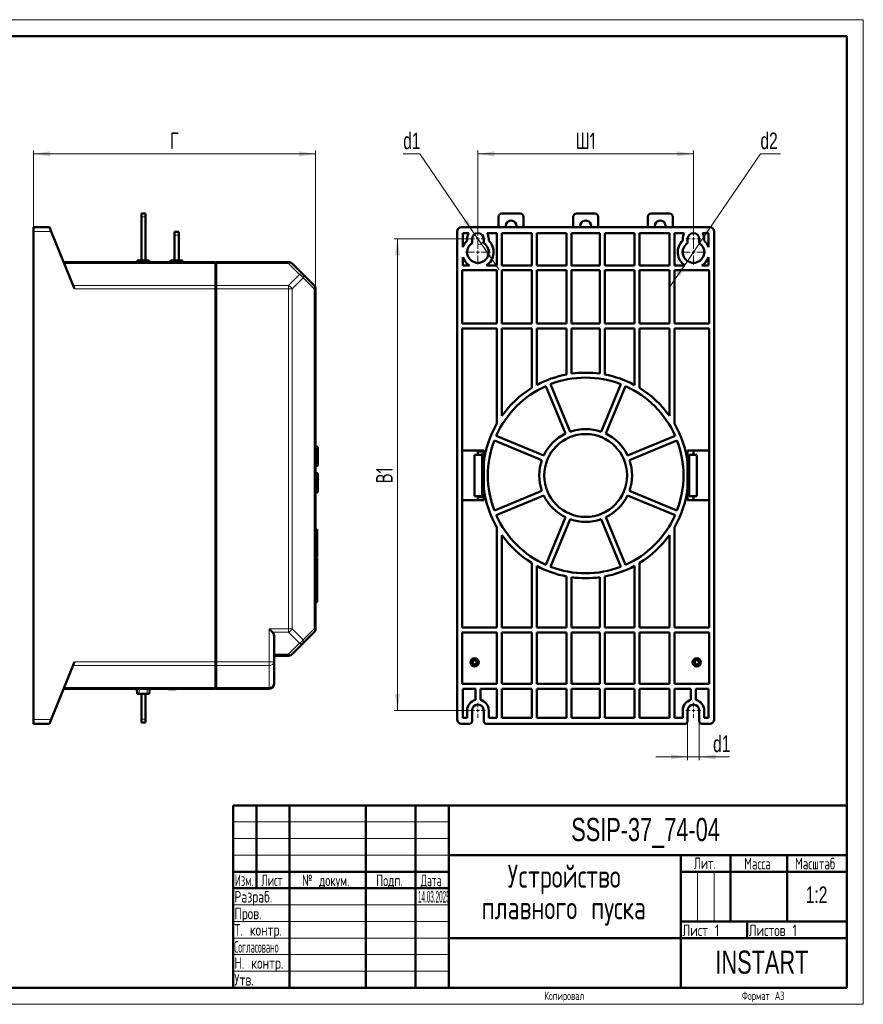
# Model space of a CAD drawing. Header units: millimetres. Extents: x 0 to 420, y 0 to 297.
# Tile 20 of 20: x 166 to 420, y 0 to 297. Entities that reach past the tile are written whole.
import ezdxf

# ---------------------------------------------------------------- set-up
doc = ezdxf.new("R2010")
doc.units = ezdxf.units.MM
doc.styles.add('SLDTEXTSTYLE0', font='TXT', dxfattribs={"width": 0.7, "bigfont": 'bigfont'})
doc.styles.add('SLDTEXTSTYLE1', font='TXT', dxfattribs={"width": 0.7})
doc.styles.add('SLDTEXTSTYLE2', font='TXT', dxfattribs={"width": 0.579176, "bigfont": 'bigfont'})
doc.styles.add('SLDTEXTSTYLE3', font='TXT', dxfattribs={"width": 0.646923, "bigfont": 'bigfont'})
doc.styles.add('SLDTEXTSTYLE4', font='TXT', dxfattribs={"width": 0.570891, "bigfont": 'bigfont'})
doc.styles.add('SLDTEXTSTYLE5', font='TXT', dxfattribs={"width": 0.585996, "bigfont": 'bigfont'})
doc.styles.add('SLDTEXTSTYLE6', font='TXT', dxfattribs={"width": 0.326651})
doc.styles.add('SLDTEXTSTYLE7', font='TXT', dxfattribs={"width": 0.485474, "bigfont": 'bigfont'})
doc.dimstyles.new('SLDDIMSTYLE0', dxfattribs={"dimtxt": 5, "dimasz": 5, "dimexe": 0, "dimexo": 0.0625, "dimgap": 1.25, "dimtad": 2, "dimdec": 1, "dimlfac": 2, "dimrnd": 1e-09, "dimzin": 12, "dimdsep": 46, "dimtxsty": 'SLDTEXTSTYLE1', "dimsah": 1, "dimcen": 0.09, "dimadec": 0, "dimazin": 3, "dimtfac": 1, "dimtdec": 3, "dimtofl": 0, "dimtmove": 0, "dimatfit": 3, "dimfxl": 1, "dimfrac": 2, "dimtolj": 1, "dimtzin": 12, "dimarcsym": 0})
doc.dimstyles.new('SLDDIMSTYLE1', dxfattribs={"dimtxt": 5, "dimasz": 5, "dimexe": 0, "dimexo": 0.0625, "dimgap": 1.25, "dimtad": 0, "dimtih": 1, "dimtoh": 1, "dimdec": 1, "dimlfac": 2, "dimrnd": 1e-09, "dimzin": 12, "dimdsep": 46, "dimtxsty": 'SLDTEXTSTYLE1', "dimsah": 1, "dimcen": 0, "dimadec": 0, "dimazin": 3, "dimtfac": 1, "dimtdec": 3, "dimtmove": 0, "dimatfit": 3, "dimfxl": 1, "dimfrac": 2, "dimtolj": 1, "dimtzin": 12, "dimarcsym": 0})
doc.dimstyles.new('SLDDIMSTYLE2', dxfattribs={"dimtxt": 5, "dimasz": 5, "dimexe": 0, "dimexo": 0.0625, "dimgap": 1.25, "dimtad": 0, "dimtih": 1, "dimtoh": 1, "dimdec": 1, "dimlfac": 2, "dimrnd": 1e-09, "dimzin": 12, "dimdsep": 46, "dimtxsty": 'SLDTEXTSTYLE1', "dimsah": 1, "dimcen": 0, "dimadec": 0, "dimazin": 3, "dimtfac": 1, "dimtdec": 3, "dimtmove": 0, "dimatfit": 3, "dimfxl": 1, "dimfrac": 2, "dimtolj": 1, "dimtzin": 12, "dimarcsym": 0})
doc.dimstyles.new('SLDDIMSTYLE3', dxfattribs={"dimtxt": 5, "dimasz": 5, "dimexe": 0, "dimexo": 0.0625, "dimgap": 1.25, "dimtad": 2, "dimdec": 1, "dimlfac": 2, "dimrnd": 1e-09, "dimzin": 12, "dimdsep": 46, "dimtxsty": 'SLDTEXTSTYLE1', "dimsah": 1, "dimcen": 0.09, "dimadec": 0, "dimazin": 3, "dimtfac": 1, "dimtdec": 3, "dimtmove": 0, "dimatfit": 0, "dimfxl": 1, "dimfrac": 2, "dimtolj": 1, "dimtzin": 12, "dimarcsym": 0})

# ---------------------------------------------------------------- blocks, each defined once
blk = doc.blocks.new('SW_NOTE_0')
at = {"color": 0, "linetype": 'Continuous', "lineweight": 0, "char_height": 7, "attachment_point": 2, "style": 'SLDTEXTSTYLE0'}
for s, insert in [('Уcтройство', (21.44, 9)), ('плавного пуска', (21.31, -0.5))]:
    blk.add_mtext(s, dxfattribs=dict(at, insert=insert))
blk = doc.blocks.new('_D_2')
at = {"color": 7, "linetype": 'Continuous', "lineweight": 0}
for p, q in [((169.81, 234.41), (169.81, 257.52)), ((169.81, 256.52), (254.81, 256.52)), ((254.81, 215.79), (254.81, 257.52))]:
    blk.add_line(p, q, dxfattribs=at)
at = {"color": 7, "linetype": 'Continuous', "lineweight": 18}
for points in [[(169.81, 256.52), (174.81, 255.75), (174.81, 257.29)], [(254.81, 256.52), (249.81, 257.29), (249.81, 255.75)]]:
    blk.add_solid(points, dxfattribs=at)
at = {"color": 7, "linetype": 'Continuous', "lineweight": 18, "insert": (210.89, 262.97), "char_height": 5, "attachment_point": 1, "style": 'SLDTEXTSTYLE0'}
blk.add_mtext('Г', dxfattribs=at)
blk = doc.blocks.new('_D_3')
at = {"color": 7, "linetype": 'Continuous', "lineweight": 0}
for p, q in [((303.78, 233.16), (303.78, 257.52)), ((303.78, 256.52), (368.78, 256.52)), ((368.78, 233.16), (368.78, 257.52))]:
    blk.add_line(p, q, dxfattribs=at)
at = {"color": 7, "linetype": 'Continuous', "lineweight": 18}
for points in [[(303.78, 256.52), (308.78, 255.75), (308.78, 257.29)], [(368.78, 256.52), (363.78, 257.29), (363.78, 255.75)]]:
    blk.add_solid(points, dxfattribs=at)
at = {"color": 7, "linetype": 'Continuous', "lineweight": 18, "insert": (333.26, 262.97), "char_height": 5, "attachment_point": 1, "style": 'SLDTEXTSTYLE0'}
blk.add_mtext('Ш1', dxfattribs=at)
blk = doc.blocks.new('_D_4')
at = {"color": 7, "linetype": 'Continuous', "lineweight": 0}
for p, q in [((301.52, 230.9), (278.53, 230.9)), ((279.53, 230.9), (279.53, 88.65)), ((301.52, 88.65), (278.53, 88.65))]:
    blk.add_line(p, q, dxfattribs=at)
at = {"color": 7, "linetype": 'Continuous', "lineweight": 18}
for points in [[(279.53, 230.9), (278.76, 225.9), (280.3, 225.9)], [(279.53, 88.65), (280.3, 93.65), (278.76, 93.65)]]:
    blk.add_solid(points, dxfattribs=at)
at = {"color": 7, "linetype": 'Continuous', "lineweight": 18, "insert": (273.08, 157.11), "char_height": 5, "attachment_point": 1, "rotation": 90, "style": 'SLDTEXTSTYLE0'}
blk.add_mtext('В1', dxfattribs=at)
blk = doc.blocks.new('_D_5')
at = {"color": 7, "linetype": 'Continuous', "lineweight": 0}
for p, q in [((286.25, 256.52), (281.27, 256.52)), ((302.79, 232.34), (286.25, 256.52)), ((304.77, 229.45), (302.79, 232.34)), ((304.77, 229.45), (310.2, 221.52))]:
    blk.add_line(p, q, dxfattribs=at)
at = {"color": 7, "linetype": 'Continuous', "lineweight": 18}
blk.add_arc((303.78, 230.9), 1.75, 274.6377, 359.6726, dxfattribs=at)
for points in [[(302.79, 232.34), (300.6, 236.9), (299.34, 236.03)], [(304.77, 229.45), (306.96, 224.89), (308.23, 225.76)]]:
    blk.add_solid(points, dxfattribs=at)
at = {"color": 7, "linetype": 'Continuous', "lineweight": 18, "insert": (281.27, 262.97), "char_height": 5, "attachment_point": 1, "style": 'SLDTEXTSTYLE1'}
blk.add_mtext('d1', dxfattribs=at)
blk = doc.blocks.new('_D_6')
at = {"color": 7, "linetype": 'Continuous', "lineweight": 0}
for p, q in [((370.61, 229.58), (388.98, 256.52)), ((388.98, 256.52), (395.02, 256.52)), ((366.95, 224.21), (370.61, 229.58)), ((366.95, 224.21), (361.54, 216.27))]:
    blk.add_line(p, q, dxfattribs=at)
at = {"color": 7, "linetype": 'Continuous', "lineweight": 18}
for points in [[(370.61, 229.58), (374.06, 233.28), (372.79, 234.15)], [(366.95, 224.21), (363.5, 220.51), (364.77, 219.65)]]:
    blk.add_solid(points, dxfattribs=at)
at = {"color": 7, "linetype": 'Continuous', "lineweight": 18, "insert": (388.98, 262.97), "char_height": 5, "attachment_point": 1, "style": 'SLDTEXTSTYLE1'}
blk.add_mtext('d2', dxfattribs=at)
blk = doc.blocks.new('_D_7')
at = {"color": 7, "linetype": 'Continuous', "lineweight": 0}
for p, q in [((367.03, 85.39), (367.03, 73.65)), ((370.53, 85.39), (370.53, 73.65)), ((367.03, 74.65), (357.42, 74.65)), ((367.03, 74.65), (370.53, 74.65)), ((370.53, 74.65), (379.67, 74.65))]:
    blk.add_line(p, q, dxfattribs=at)
at = {"color": 7, "linetype": 'Continuous', "lineweight": 18}
for points in [[(367.03, 74.65), (362.03, 75.42), (362.03, 73.88)], [(370.53, 74.65), (375.53, 73.88), (375.53, 75.42)]]:
    blk.add_solid(points, dxfattribs=at)
at = {"color": 7, "linetype": 'Continuous', "lineweight": 18, "insert": (374.7, 81.09), "char_height": 5, "attachment_point": 1, "style": 'SLDTEXTSTYLE1'}
blk.add_mtext('d1', dxfattribs=at)
blk = doc.blocks.new('SW_CENTERMARKSYMBOL_6')
at = {"color": 0, "linetype": 'Continuous', "lineweight": 18}
for p, q in [((-1, 0), (-2.25, 0)), ((0, 0), (-0.5, 0)), ((0, 1), (0, 2.25)), ((0, 0), (0, 0.5)), ((0, 0), (0, -0.5)), ((0, 0), (0.5, 0)), ((1, 0), (2.25, 0)), ((0, -1), (0, -2.25))]:
    blk.add_line(p, q, dxfattribs=at)
blk = doc.blocks.new('SW_CENTERMARKSYMBOL_7')
at = {"color": 0, "linetype": 'Continuous', "lineweight": 18}
for p, q in [((0, 1), (0, 3.75)), ((-1, 0), (-3.75, 0)), ((0, 0), (-0.5, 0)), ((0, 0), (0, 0.5)), ((0, 0), (0, -0.5)), ((0, 0), (0.5, 0)), ((1, 0), (3.75, 0)), ((0, -1), (0, -3.75))]:
    blk.add_line(p, q, dxfattribs=at)
blk = doc.blocks.new('SW_CENTERMARKSYMBOL_8')
at = {"color": 0, "linetype": 'Continuous', "lineweight": 18}
for p, q in [((-1, 0), (-2.25, 0)), ((0, 0), (-0.5, 0)), ((0, 1), (0, 2.25)), ((0, 0), (0, 0.5)), ((0, 0), (0, -0.5)), ((0, 0), (0.5, 0)), ((1, 0), (2.25, 0)), ((0, -1), (0, -2.25))]:
    blk.add_line(p, q, dxfattribs=at)
blk = doc.blocks.new('SW_CENTERMARKSYMBOL_9')
at = {"color": 0, "linetype": 'Continuous', "lineweight": 18}
for p, q in [((0, 1), (0, 3.75)), ((-1, 0), (-3.75, 0)), ((0, 0), (-0.5, 0)), ((0, 0), (0, 0.5)), ((0, 0), (0, -0.5)), ((0, 0), (0.5, 0)), ((1, 0), (3.75, 0)), ((0, -1), (0, -3.75))]:
    blk.add_line(p, q, dxfattribs=at)
blk = doc.blocks.new('SW_CENTERMARKSYMBOL_10')
at = {"color": 0, "linetype": 'Continuous', "lineweight": 18}
for p, q in [((-1, 0), (-2.25, 0)), ((0, 0), (-0.5, 0)), ((0, 1), (0, 2.25)), ((0, 0), (0, 0.5)), ((0, 0), (0, -0.5)), ((0, 0), (0.5, 0)), ((1, 0), (2.25, 0)), ((0, -1), (0, -2.25))]:
    blk.add_line(p, q, dxfattribs=at)
blk = doc.blocks.new('SW_CENTERMARKSYMBOL_11')
at = {"color": 0, "linetype": 'Continuous', "lineweight": 18}
for p, q in [((-1, 0), (-2.25, 0)), ((0, 0), (-0.5, 0)), ((0, 1), (0, 2.25)), ((0, 0), (0, 0.5)), ((0, 0), (0, -0.5)), ((0, 0), (0.5, 0)), ((1, 0), (2.25, 0)), ((0, -1), (0, -2.25))]:
    blk.add_line(p, q, dxfattribs=at)

msp = doc.modelspace()

# ---------------------------------------------------------------- linework, layer by layer
at = {"color": 7, "linetype": 'Continuous', "lineweight": 18}
for p, q in [((0, 297), (420, 297)), ((420, 297), (420, 0)), ((230, 55), (295, 55)), ((230, 50), (295, 50)), ((230, 45), (295, 45)), ((370, 40), (370, 25)), ((375, 40), (375, 25)), ((230, 30), (295, 30)), ((230, 25), (295, 25)), ((230, 20), (295, 20)), ((230, 15), (295, 15)), ((230, 10), (295, 10)), ((0, 0), (420, 0))]:
    msp.add_line(p, q, dxfattribs=at)
at = {"color": 7, "linetype": 'Continuous', "lineweight": 50}
for p, q in [((415, 292), (20, 292)), ((415, 5), (415, 292)), ((203.562, 238.523), (202.312, 238.523)), ((202.312, 238.523), (202.312, 237.523)), ((203.562, 238.523), (203.562, 237.523)), ((311.032, 238.523), (316.532, 238.523)), ((333.532, 238.523), (339.032, 238.523)), ((356.032, 238.523), (361.532, 238.523)), ((202.312, 237.523), (202.312, 224.398)), ((203.562, 237.523), (203.562, 224.398)), ((310.032, 234.398), (310.032, 237.523)), ((317.532, 237.523), (317.532, 234.398)), ((332.532, 234.398), (332.532, 237.523)), ((340.032, 237.523), (340.032, 234.398)), ((355.032, 234.398), (355.032, 237.523)), ((362.532, 237.523), (362.532, 234.398)), ((169.812, 234.398), (174.562, 234.398)), ((169.812, 233.148), (169.812, 234.398)), ((169.812, 85.898), (169.812, 233.148)), ((175.068, 233.148), (174.562, 234.398)), ((182.099, 215.776), (175.068, 233.148)), ((213.562, 233.023), (212.312, 233.023)), ((212.312, 233.023), (212.312, 232.023)), ((212.312, 232.023), (212.312, 224.398)), ((213.562, 232.023), (213.562, 233.023)), ((213.562, 224.398), (213.562, 232.023)), ((297.532, 233.148), (297.532, 85.898)), ((373.782, 234.398), (298.782, 234.398)), ((299.282, 228.418), (299.282, 232.613)), ((299.282, 232.613), (301.021, 232.613)), ((306.542, 232.613), (309.532, 232.613)), ((309.532, 232.613), (309.532, 222.898)), ((311.032, 222.898), (311.032, 232.613)), ((311.032, 232.613), (320.032, 232.613)), ((320.032, 232.613), (320.032, 222.898)), ((321.532, 222.898), (321.532, 232.613)), ((321.532, 232.613), (330.532, 232.613)), ((330.532, 232.613), (330.532, 222.898)), ((332.032, 232.613), (340.532, 232.613)), ((332.032, 222.898), (332.032, 232.613)), ((340.532, 232.613), (340.532, 222.898)), ((342.032, 232.613), (351.032, 232.613)), ((342.032, 222.898), (342.032, 232.613)), ((351.032, 232.613), (351.032, 222.898)), ((352.532, 232.613), (361.532, 232.613)), ((352.532, 222.898), (352.532, 232.613)), ((361.532, 232.613), (361.532, 222.898)), ((363.032, 222.898), (363.032, 232.613)), ((363.032, 232.613), (366.021, 232.613)), ((371.542, 232.613), (373.282, 232.613)), ((373.282, 232.613), (373.282, 228.418)), ((375.032, 85.898), (375.032, 233.148)), ((300.532, 230.898), (300.532, 230.362)), ((302.032, 229.636), (302.032, 230.898)), ((305.532, 230.898), (305.532, 229.636)), ((307.032, 230.362), (307.032, 230.898)), ((365.532, 230.898), (365.532, 230.362)), ((367.032, 229.636), (367.032, 230.898)), ((370.532, 230.898), (370.532, 229.636)), ((372.032, 230.362), (372.032, 230.898)), ((224.612, 223.898), (178.812, 223.898)), ((201.043, 224.398), (200.999, 223.898)), ((201.662, 224.398), (201.043, 224.398)), ((204.062, 224.398), (201.662, 224.398)), ((204.681, 224.398), (204.062, 224.398)), ((204.724, 223.898), (204.681, 224.398)), ((211.043, 224.398), (210.999, 223.898)), ((211.662, 224.398), (211.043, 224.398)), ((214.062, 224.398), (211.662, 224.398)), ((214.681, 224.398), (214.062, 224.398)), ((214.724, 223.898), (214.681, 224.398)), ((224.612, 223.898), (224.612, 223.458)), ((224.812, 223.698), (224.612, 223.698)), ((224.612, 223.458), (224.612, 216.837)), ((224.812, 223.898), (246.69, 223.898)), ((224.812, 223.458), (224.812, 216.837)), ((247.751, 223.458), (251.062, 220.148)), ((299.282, 222.898), (299.282, 225.377)), ((301.22, 222.898), (299.282, 222.898)), ((309.532, 222.898), (306.343, 222.898)), ((320.032, 222.898), (311.032, 222.898)), ((330.532, 222.898), (321.532, 222.898)), ((340.532, 222.898), (332.032, 222.898)), ((351.032, 222.898), (342.032, 222.898)), ((361.532, 222.898), (352.532, 222.898)), ((366.22, 222.898), (363.032, 222.898)), ((373.282, 222.898), (371.343, 222.898)), ((373.282, 225.377), (373.282, 222.898)), ((251.062, 220.148), (254.372, 216.837)), ((299.032, 221.398), (309.532, 221.398)), ((299.032, 205.398), (299.032, 221.398)), ((309.532, 221.398), (309.532, 205.398)), ((311.032, 205.398), (311.032, 221.398)), ((311.032, 221.398), (320.032, 221.398)), ((320.032, 221.398), (320.032, 205.398)), ((321.532, 221.398), (330.532, 221.398)), ((321.532, 205.398), (321.532, 221.398)), ((330.532, 221.398), (330.532, 205.398)), ((332.032, 221.398), (340.532, 221.398)), ((332.032, 205.398), (332.032, 221.398)), ((340.532, 221.398), (340.532, 205.398)), ((342.032, 205.398), (342.032, 221.398)), ((342.032, 221.398), (351.032, 221.398)), ((351.032, 221.398), (351.032, 205.398)), ((352.532, 205.398), (352.532, 221.398)), ((352.532, 221.398), (361.532, 221.398)), ((361.532, 221.398), (361.532, 205.398)), ((363.032, 221.398), (373.532, 221.398)), ((363.032, 205.398), (363.032, 221.398)), ((373.532, 221.398), (373.532, 205.398)), ((224.612, 216.837), (224.612, 215.776)), ((224.612, 103.269), (224.612, 215.776)), ((224.812, 216.696), (224.812, 215.776)), ((224.812, 215.776), (224.812, 103.269)), ((254.812, 215.776), (254.812, 113.269)), ((254.817, 205.673), (254.812, 205.673)), ((309.532, 205.398), (299.032, 205.398)), ((320.032, 205.398), (311.032, 205.398)), ((330.532, 205.398), (321.532, 205.398)), ((340.532, 205.398), (332.032, 205.398)), ((351.032, 205.398), (342.032, 205.398)), ((361.532, 205.398), (352.532, 205.398)), ((373.532, 205.398), (363.032, 205.398)), ((254.812, 202.237), (254.817, 202.237)), ((254.817, 203.298), (254.817, 202.237)), ((299.032, 113.648), (299.032, 203.898)), ((299.032, 203.898), (309.532, 203.898)), ((309.532, 203.898), (309.532, 175.189)), ((311.032, 203.898), (320.032, 203.898)), ((311.032, 177.507), (311.032, 203.898)), ((320.032, 203.898), (320.032, 185.922)), ((321.532, 203.898), (330.532, 203.898)), ((321.532, 186.789), (321.532, 203.898)), ((330.532, 203.898), (330.532, 189.985)), ((332.032, 203.898), (340.532, 203.898)), ((332.032, 190.23), (332.032, 203.898)), ((340.532, 203.898), (340.532, 190.23)), ((342.032, 203.898), (351.032, 203.898)), ((342.032, 189.985), (342.032, 203.898)), ((351.032, 203.898), (351.032, 186.789)), ((352.532, 203.898), (361.532, 203.898)), ((352.532, 185.922), (352.532, 203.898)), ((361.532, 203.898), (361.532, 177.507)), ((363.032, 203.898), (373.532, 203.898)), ((363.032, 175.189), (363.032, 203.898)), ((373.532, 113.648), (373.532, 203.898)), ((254.817, 195.498), (254.812, 195.498)), ((254.817, 195.498), (254.817, 194.498)), ((254.817, 194.498), (254.817, 184.901)), ((254.817, 184.55), (254.817, 180.498)), ((324.303, 186.481), (330.239, 172.151)), ((331.625, 172.725), (325.689, 187.055)), ((346.874, 187.055), (340.939, 172.725)), ((342.325, 172.151), (348.26, 186.481)), ((254.812, 179.498), (254.817, 179.498)), ((254.817, 180.498), (254.817, 179.498)), ((308.749, 170.115), (323.079, 164.18)), ((323.653, 165.566), (309.323, 171.501)), ((363.24, 171.501), (348.91, 165.566)), ((349.484, 164.18), (363.814, 170.115)), ((255.325, 168.166), (254.812, 168.193)), ((305.532, 167.023), (299.032, 167.023)), ((303.782, 167.023), (303.782, 165.773)), ((305.149, 166.748), (303.782, 166.748)), ((305.149, 167.023), (305.149, 166.748)), ((305.272, 166.748), (305.149, 166.748)), ((305.272, 166.748), (305.272, 167.023)), ((305.272, 166.748), (305.532, 166.748)), ((305.532, 163.452), (305.532, 167.023)), ((367.032, 167.023), (373.532, 167.023)), ((367.032, 163.452), (367.032, 167.023)), ((368.782, 167.023), (368.782, 165.773)), ((255.562, 165.698), (255.612, 165.698)), ((255.562, 164.798), (255.612, 164.798)), ((302.782, 165.773), (305.032, 165.773)), ((302.782, 153.273), (302.782, 165.773)), ((303.782, 165.833), (303.852, 165.833)), ((303.792, 165.773), (303.852, 165.833)), ((303.852, 165.833), (303.852, 165.773)), ((304.862, 165.773), (304.802, 165.833)), ((304.802, 165.833), (305.122, 165.833)), ((304.802, 165.773), (304.802, 165.833)), ((305.032, 153.273), (305.032, 165.773)), ((305.047, 165.758), (305.032, 165.758)), ((305.032, 165.588), (305.047, 165.588)), ((305.122, 165.513), (305.032, 165.513)), ((305.532, 164.563), (305.032, 164.563)), ((305.032, 164.223), (305.532, 164.223)), ((305.047, 165.758), (305.122, 165.833)), ((305.047, 165.588), (305.047, 165.758)), ((305.122, 165.513), (305.047, 165.588)), ((305.122, 165.833), (305.122, 165.513)), ((305.532, 155.594), (305.532, 163.452)), ((367.032, 155.594), (367.032, 163.452)), ((367.532, 153.273), (367.532, 165.773)), ((367.532, 165.773), (369.782, 165.773)), ((369.782, 153.273), (369.782, 165.773)), ((254.812, 162.403), (255.325, 162.429)), ((305.149, 161.523), (305.032, 161.523)), ((305.149, 161.148), (305.032, 161.148)), ((305.149, 161.523), (305.149, 161.148)), ((305.272, 161.523), (305.149, 161.523)), ((305.272, 161.148), (305.149, 161.148)), ((305.272, 161.148), (305.272, 161.523)), ((305.272, 161.523), (305.532, 161.523)), ((305.272, 161.148), (305.532, 161.148)), ((255.325, 160.166), (254.812, 160.193)), ((305.032, 160.233), (305.122, 160.233)), ((305.047, 160.158), (305.032, 160.158)), ((305.032, 159.988), (305.047, 159.988)), ((305.122, 159.913), (305.032, 159.913)), ((305.532, 158.963), (305.032, 158.963)), ((305.032, 158.623), (305.532, 158.623)), ((305.047, 160.158), (305.122, 160.233)), ((305.047, 159.988), (305.047, 160.158)), ((305.122, 159.913), (305.047, 159.988)), ((305.122, 160.233), (305.122, 159.913)), ((305.149, 155.923), (305.032, 155.923)), ((305.149, 155.548), (305.032, 155.548)), ((305.032, 154.633), (305.122, 154.633)), ((305.047, 154.558), (305.032, 154.558)), ((305.047, 154.558), (305.122, 154.633)), ((305.047, 154.388), (305.047, 154.558)), ((305.122, 154.633), (305.122, 154.313)), ((305.149, 155.923), (305.149, 155.548)), ((305.272, 155.923), (305.149, 155.923)), ((305.272, 155.548), (305.149, 155.548)), ((305.272, 155.548), (305.272, 155.923)), ((305.272, 155.923), (305.532, 155.923)), ((305.272, 155.548), (305.532, 155.548)), ((305.532, 152.023), (305.532, 155.594)), ((323.079, 154.866), (308.749, 148.93)), ((363.814, 148.93), (349.484, 154.866)), ((367.032, 152.023), (367.032, 155.594)), ((254.812, 154.403), (255.325, 154.429)), ((254.817, 152.858), (254.812, 152.858)), ((254.817, 152.858), (254.817, 151.798)), ((299.032, 152.023), (305.532, 152.023)), ((302.782, 153.273), (305.032, 153.273)), ((303.782, 153.273), (303.782, 152.023)), ((303.782, 153.023), (305.532, 153.023)), ((305.032, 154.388), (305.047, 154.388)), ((305.122, 154.313), (305.032, 154.313)), ((305.532, 153.363), (305.032, 153.363)), ((305.122, 154.313), (305.047, 154.388)), ((309.323, 147.544), (323.653, 153.48)), ((348.91, 153.48), (363.24, 147.544)), ((373.532, 152.023), (367.032, 152.023)), ((367.532, 153.273), (369.782, 153.273)), ((368.782, 153.273), (368.782, 152.023)), ((254.812, 149.423), (254.817, 149.423)), ((330.239, 146.894), (324.303, 132.564)), ((325.689, 131.99), (331.625, 146.32)), ((340.939, 146.32), (346.874, 131.99)), ((348.26, 132.564), (342.325, 146.894)), ((255.312, 143.226), (254.812, 143.226)), ((309.532, 143.856), (309.532, 113.648)), ((363.032, 113.648), (363.032, 143.856)), ((311.032, 113.648), (311.032, 141.538)), ((361.532, 141.538), (361.532, 113.648)), ((255.312, 134.598), (254.812, 134.598)), ((320.032, 133.123), (320.032, 113.648)), ((321.532, 113.648), (321.532, 132.257)), ((351.032, 132.257), (351.032, 113.648)), ((352.532, 113.648), (352.532, 133.123)), ((330.532, 129.061), (330.532, 113.648)), ((332.032, 113.648), (332.032, 128.815)), ((340.532, 128.815), (340.532, 113.648)), ((342.032, 113.648), (342.032, 129.061)), ((255.312, 126.985), (254.812, 126.985)), ((254.812, 121.317), (255.312, 121.317)), ((309.532, 113.648), (299.032, 113.648)), ((320.032, 113.648), (311.032, 113.648)), ((330.532, 113.648), (321.532, 113.648)), ((340.532, 113.648), (332.032, 113.648)), ((351.032, 113.648), (342.032, 113.648)), ((361.532, 113.648), (352.532, 113.648)), ((373.532, 113.648), (363.032, 113.648)), ((242.312, 111.148), (242.312, 103.269)), ((254.372, 112.208), (251.062, 108.898)), ((299.032, 112.148), (309.532, 112.148)), ((299.032, 96.648), (299.032, 112.148)), ((309.532, 112.148), (309.532, 96.648)), ((311.032, 96.648), (311.032, 112.148)), ((311.032, 112.148), (320.032, 112.148)), ((320.032, 112.148), (320.032, 96.648)), ((321.532, 112.148), (330.532, 112.148)), ((321.532, 96.648), (321.532, 112.148)), ((330.532, 112.148), (330.532, 96.648)), ((332.032, 112.148), (340.532, 112.148)), ((332.032, 96.648), (332.032, 112.148)), ((340.532, 112.148), (340.532, 96.648)), ((342.032, 96.648), (342.032, 112.148)), ((342.032, 112.148), (351.032, 112.148)), ((351.032, 112.148), (351.032, 96.648)), ((352.532, 112.148), (361.532, 112.148)), ((352.532, 96.648), (352.532, 112.148)), ((361.532, 112.148), (361.532, 96.648)), ((363.032, 112.148), (373.532, 112.148)), ((363.032, 96.648), (363.032, 112.148)), ((373.532, 112.148), (373.532, 96.648)), ((251.062, 108.898), (247.751, 105.587)), ((246.69, 105.148), (242.312, 105.148)), ((175.068, 85.898), (182.099, 103.269)), ((224.612, 103.269), (224.612, 102.208)), ((224.612, 102.208), (224.612, 95.587)), ((224.812, 103.269), (224.812, 102.35)), ((224.812, 95.587), (224.812, 102.208)), ((242.312, 103.269), (242.312, 96.648)), ((224.612, 95.148), (178.812, 95.148)), ((200.912, 95.148), (201.043, 93.648)), ((204.681, 93.648), (204.812, 95.148)), ((208.76, 95.148), (208.76, 95.098)), ((210.51, 95.098), (212.812, 95.098)), ((212.812, 95.148), (212.812, 95.098)), ((224.612, 95.587), (224.612, 95.148)), ((224.812, 95.348), (224.612, 95.348)), ((224.812, 95.148), (240.812, 95.148)), ((309.532, 96.648), (299.032, 96.648)), ((299.282, 86.433), (299.282, 95.148)), ((299.282, 95.148), (303.032, 95.148)), ((303.032, 95.148), (303.032, 91.81)), ((304.532, 95.148), (309.532, 95.148)), ((304.532, 91.81), (304.532, 95.148)), ((309.532, 95.148), (309.532, 86.433)), ((320.032, 96.648), (311.032, 96.648)), ((311.032, 86.433), (311.032, 95.148)), ((311.032, 95.148), (320.032, 95.148)), ((320.032, 95.148), (320.032, 86.433)), ((330.532, 96.648), (321.532, 96.648)), ((321.532, 86.433), (321.532, 95.148)), ((321.532, 95.148), (330.532, 95.148)), ((330.532, 95.148), (330.532, 86.433)), ((340.532, 96.648), (332.032, 96.648)), ((332.032, 86.433), (332.032, 95.148)), ((332.032, 95.148), (340.532, 95.148)), ((340.532, 95.148), (340.532, 86.433)), ((351.032, 96.648), (342.032, 96.648)), ((342.032, 86.433), (342.032, 95.148)), ((342.032, 95.148), (351.032, 95.148)), ((351.032, 95.148), (351.032, 86.433)), ((361.532, 96.648), (352.532, 96.648)), ((352.532, 86.433), (352.532, 95.148)), ((352.532, 95.148), (361.532, 95.148)), ((361.532, 95.148), (361.532, 86.433)), ((373.532, 96.648), (363.032, 96.648)), ((363.032, 95.148), (368.032, 95.148)), ((363.032, 86.433), (363.032, 95.148)), ((368.032, 95.148), (368.032, 91.81)), ((369.532, 91.81), (369.532, 95.148)), ((369.532, 95.148), (373.282, 95.148)), ((373.282, 95.148), (373.282, 86.433)), ((201.043, 93.648), (201.662, 93.648)), ((201.662, 93.648), (204.062, 93.648)), ((202.312, 93.648), (202.312, 86.023)), ((203.562, 86.023), (203.562, 93.648)), ((204.062, 93.648), (204.681, 93.648)), ((300.532, 86.433), (299.282, 86.433)), ((300.532, 88.648), (300.532, 86.433)), ((302.032, 85.398), (302.032, 88.648)), ((305.532, 88.648), (305.532, 85.398)), ((307.032, 86.433), (307.032, 88.648)), ((309.532, 86.433), (307.032, 86.433)), ((320.032, 86.433), (311.032, 86.433)), ((330.532, 86.433), (321.532, 86.433)), ((340.532, 86.433), (332.032, 86.433)), ((351.032, 86.433), (342.032, 86.433)), ((361.532, 86.433), (352.532, 86.433)), ((365.532, 86.433), (363.032, 86.433)), ((365.532, 88.648), (365.532, 86.433)), ((367.032, 85.398), (367.032, 88.648)), ((370.532, 88.648), (370.532, 85.398)), ((372.032, 86.433), (372.032, 88.648)), ((373.282, 86.433), (372.032, 86.433)), ((169.812, 84.648), (169.812, 85.898)), ((169.812, 84.648), (174.562, 84.648)), ((174.562, 84.648), (175.068, 85.898)), ((202.312, 86.023), (202.312, 85.023)), ((203.562, 85.023), (202.312, 85.023)), ((203.562, 85.023), (203.562, 86.023)), ((298.782, 84.648), (301.282, 84.648)), ((306.282, 84.648), (366.282, 84.648)), ((371.282, 84.648), (373.782, 84.648)), ((230, 60), (415, 60)), ((230, 60), (230, 5)), ((237, 35), (237, 60)), ((247, 60), (247, 5)), ((270, 60), (270, 5)), ((285, 60), (285, 5)), ((295, 60), (295, 5)), ((295, 45), (415, 45)), ((365, 45), (365, 5)), ((380, 45), (380, 25)), ((397, 45), (397, 25)), ((230, 40), (295, 40)), ((365, 40), (415, 40)), ((230, 35), (295, 35)), ((365, 25), (415, 25)), ((385, 25), (385, 20)), ((295, 20), (415, 20)), ((20, 5), (415, 5))]:
    msp.add_line(p, q, dxfattribs=at)
at = {"color": 9, "linetype": 'Continuous', "lineweight": 18}
for p, q in [((203.562, 237.523), (202.312, 237.523)), ((169.812, 233.148), (175.068, 233.148)), ((213.562, 232.023), (212.312, 232.023)), ((224.612, 223.458), (178.99, 223.458)), ((201.662, 223.898), (201.662, 224.398)), ((204.062, 223.898), (204.062, 224.398)), ((211.662, 223.898), (211.662, 224.398)), ((214.062, 223.898), (214.062, 224.398)), ((224.812, 223.317), (224.612, 223.317)), ((246.69, 223.458), (224.812, 223.458)), ((246.69, 223.458), (250.001, 220.148)), ((250.001, 220.148), (246.69, 216.837)), ((224.612, 216.837), (181.67, 216.837)), ((224.812, 216.837), (246.69, 216.837)), ((251.062, 219.087), (247.751, 215.776)), ((254.372, 215.776), (251.062, 219.087)), ((224.612, 215.776), (182.099, 215.776)), ((224.812, 216.696), (224.612, 216.696)), ((224.812, 215.776), (224.612, 215.776)), ((246.69, 215.776), (224.812, 215.776)), ((246.69, 215.776), (246.69, 113.269)), ((247.751, 215.776), (246.69, 215.776)), ((247.751, 215.776), (247.751, 113.269)), ((254.372, 215.776), (254.372, 113.269)), ((254.812, 203.298), (254.817, 203.298)), ((254.812, 194.498), (254.817, 194.498)), ((254.817, 180.498), (254.812, 180.498)), ((255.325, 162.429), (255.325, 168.166)), ((255.325, 157.298), (255.325, 160.166)), ((255.325, 154.429), (255.325, 157.298)), ((254.817, 151.798), (254.812, 151.798)), ((255.312, 123.603), (254.812, 123.603)), ((240.812, 113.269), (246.69, 113.269)), ((240.812, 103.269), (240.812, 113.269)), ((246.69, 113.269), (247.751, 113.269)), ((247.751, 113.269), (251.062, 109.958)), ((251.062, 109.958), (254.372, 113.269)), ((246.69, 112.208), (241.872, 112.208)), ((246.69, 112.208), (250.001, 108.898)), ((250.001, 108.898), (246.69, 105.587)), ((246.69, 105.587), (242.312, 105.587)), ((181.67, 102.208), (224.612, 102.208)), ((182.099, 103.269), (224.612, 103.269)), ((224.812, 103.269), (224.612, 103.269)), ((224.612, 102.35), (224.812, 102.35)), ((224.812, 103.269), (240.812, 103.269)), ((224.812, 102.208), (240.812, 102.208)), ((240.812, 103.269), (242.312, 103.269)), ((240.812, 102.208), (240.812, 95.587)), ((178.99, 95.587), (224.612, 95.587)), ((201.662, 95.148), (201.662, 93.648)), ((204.062, 95.148), (204.062, 93.648)), ((210.51, 95.148), (210.51, 95.098)), ((224.812, 95.729), (224.612, 95.729)), ((224.812, 95.587), (240.812, 95.587)), ((169.812, 85.898), (175.068, 85.898)), ((203.562, 86.023), (202.312, 86.023))]:
    msp.add_line(p, q, dxfattribs=at)
at = {"color": 7, "linetype": 'Continuous', "lineweight": 50}
for centre, radius in [((336.282, 159.523), 12.5), ((302.782, 103.148), 1.25), ((302.782, 103.148), 1.125), ((302.782, 103.148), 1), ((369.782, 103.148), 1.25), ((369.782, 103.148), 1.125), ((369.782, 103.148), 1), ((302.782, 103.148), 0.775), ((302.782, 103.148), 0.625), ((369.782, 103.148), 0.775), ((369.782, 103.148), 0.625)]:
    msp.add_circle(centre, radius, dxfattribs=at)
for centre, radius, start, end in [((311.032, 237.523), 1, 90, 180), ((316.532, 237.523), 1, 0, 90), ((333.532, 237.523), 1, 90, 180), ((339.032, 237.523), 1, 0, 90), ((356.032, 237.523), 1, 90, 180), ((361.532, 237.523), 1, 0, 90), ((313.782, 234.773), 1.625, 346.65763, 193.34237), ((336.282, 234.773), 1.625, 346.65763, 193.34237), ((358.782, 234.773), 1.625, 346.65763, 193.34237), ((298.782, 233.148), 1.25, 90, 180), ((303.782, 230.898), 3.25, 148.14869, 180), ((303.782, 230.898), 1.75, 0, 180), ((303.782, 230.898), 3.25, 0, 31.85131), ((368.782, 230.898), 3.25, 148.14869, 180), ((368.782, 230.898), 1.75, 0, 180), ((368.782, 230.898), 3.25, 0, 31.85131), ((373.782, 233.148), 1.25, 0, 90), ((303.782, 226.898), 4.75, 133.17355, 161.32828), ((303.782, 226.898), 3.25, 122.57897, 57.42103), ((303.782, 226.898), 4.75, 302.6369, 46.82645), ((368.782, 226.898), 4.75, 133.17355, 237.3631), ((368.782, 226.898), 3.25, 122.57897, 57.42103), ((368.782, 226.898), 4.75, 18.67172, 46.82645), ((246.69, 222.398), 1.5, 45, 90), ((303.782, 226.898), 4.75, 198.67172, 237.3631), ((368.782, 226.898), 4.75, 302.6369, 341.32828), ((253.312, 215.776), 1.5, 0, 45), ((336.282, 159.523), 31, 82.12011, 97.87988), ((336.282, 159.523), 31, 100.68934, 118.41187), ((336.282, 159.523), 29.5, 68.95683, 111.04317), ((336.282, 159.523), 31, 61.58813, 79.31065), ((336.282, 159.523), 29.5, 113.95683, 156.04317), ((336.282, 159.523), 31, 121.61397, 144.53954), ((336.282, 159.523), 29.5, 23.95683, 66.04317), ((336.282, 159.523), 31, 35.46045, 58.38603), ((336.282, 159.523), 31, 149.64413, 172.71852), ((336.282, 159.523), 14, 70.57089, 109.42911), ((336.282, 159.523), 31, 7.28146, 30.35586), ((336.282, 159.523), 29.5, 158.95683, 201.04317), ((336.282, 159.523), 14, 115.57089, 154.42911), ((336.282, 159.523), 14, 25.57089, 64.42911), ((336.282, 159.523), 29.5, 338.95683, 21.04317), ((255.312, 167.916), 0.25, 0, 87), ((336.282, 159.523), 14, 160.57089, 199.42911), ((336.282, 159.523), 14, 340.57089, 19.42911), ((255.312, 162.679), 0.25, 273, 360), ((367.282, 162.398), 0.375, 48.18951, 131.81014), ((367.282, 162.398), 0.375, 228.18986, 311.81049), ((255.312, 159.916), 0.25, 0, 87), ((255.312, 154.679), 0.25, 273, 0), ((336.282, 159.523), 31, 187.28148, 210.35587), ((336.282, 159.523), 31, 329.64414, 352.71854), ((336.282, 159.523), 14, 205.57089, 244.42911), ((336.282, 159.523), 14, 295.57089, 334.42911), ((336.282, 159.523), 29.5, 203.95683, 246.04317), ((336.282, 159.523), 14, 250.57089, 289.42911), ((336.282, 159.523), 29.5, 293.95683, 336.04317), ((336.282, 159.523), 31, 215.46046, 238.38603), ((336.282, 159.523), 31, 301.61397, 324.53955), ((336.282, 159.523), 31, 241.58813, 259.31066), ((336.282, 159.523), 29.5, 248.95683, 291.04317), ((336.282, 159.523), 31, 280.68935, 298.41187), ((336.282, 159.523), 31, 262.12012, 277.87989), ((253.312, 113.269), 1.5, 315, 360), ((246.69, 106.648), 1.5, 270, 315.00001), ((240.812, 96.648), 1.5, 270, 360), ((303.782, 88.648), 3.25, 103.34236, 180), ((303.782, 88.648), 1.75, 0, 180), ((303.782, 88.648), 3.25, 0, 76.65764), ((368.782, 88.648), 3.25, 103.34236, 180), ((368.782, 88.648), 1.75, 0, 180), ((368.782, 88.648), 3.25, 0, 76.65764), ((298.782, 85.898), 1.25, 180, 270), ((301.282, 85.398), 0.75, 270, 0), ((306.282, 85.398), 0.75, 180, 270), ((366.282, 85.398), 0.75, 270, 0), ((371.282, 85.398), 0.75, 180, 270), ((373.782, 85.898), 1.25, 270, 0)]:
    msp.add_arc(centre, radius, start, end, dxfattribs=at)
at = {"color": 9, "linetype": 'Continuous', "lineweight": 18}
for centre, radius, start, end in [((250.3, 219.617), 0.928, 325.14306, 34.85694), ((248.872, 111.087), 2.463, 297.27378, 332.72622)]:
    msp.add_arc(centre, radius, start, end, dxfattribs=at)
at = {"color": 7, "linetype": 'Continuous', "lineweight": 50}
for points in [[(224.812, 223.458), (224.812, 223.524), (224.812, 223.655), (224.812, 223.791), (224.812, 223.881), (224.812, 223.892), (224.812, 223.898)], [(224.812, 216.837), (224.812, 216.764), (224.812, 216.617), (224.812, 216.354), (224.812, 216.071), (224.812, 215.875), (224.812, 215.776)], [(224.812, 103.269), (224.812, 103.171), (224.812, 102.974), (224.812, 102.692), (224.812, 102.429), (224.812, 102.282), (224.812, 102.208)], [(224.812, 95.148), (224.812, 95.153), (224.812, 95.164), (224.812, 95.254), (224.812, 95.39), (224.812, 95.522), (224.812, 95.587)]]:
    msp.add_open_spline(points, degree=3, dxfattribs=at)
at = {"color": 9, "linetype": 'Continuous', "lineweight": 18}
for points in [[(246.69, 223.458), (246.69, 223.524), (246.69, 223.655), (246.69, 223.791), (246.69, 223.881), (246.69, 223.892), (246.69, 223.898)], [(247.751, 223.458), (247.691, 223.505), (247.57, 223.598), (247.309, 223.635), (247.011, 223.598), (246.797, 223.505), (246.69, 223.458)], [(250.001, 220.148), (250.108, 220.194), (250.322, 220.287), (250.62, 220.324), (250.88, 220.287), (251.001, 220.194), (251.062, 220.148)], [(251.062, 219.087), (251.001, 219.194), (250.88, 219.408), (250.62, 219.706), (250.322, 219.966), (250.108, 220.087), (250.001, 220.148)], [(246.69, 215.776), (246.69, 215.875), (246.69, 216.071), (246.69, 216.354), (246.69, 216.617), (246.69, 216.764), (246.69, 216.837)], [(246.69, 216.837), (246.797, 216.777), (247.011, 216.656), (247.309, 216.395), (247.57, 216.097), (247.691, 215.883), (247.751, 215.776)], [(254.372, 215.776), (254.419, 215.883), (254.512, 216.097), (254.549, 216.395), (254.512, 216.656), (254.419, 216.777), (254.372, 216.837)], [(254.812, 215.776), (254.806, 215.776), (254.795, 215.776), (254.705, 215.776), (254.569, 215.776), (254.438, 215.776), (254.372, 215.776)], [(246.69, 112.208), (246.69, 112.282), (246.69, 112.428), (246.69, 112.692), (246.69, 112.974), (246.69, 113.171), (246.69, 113.269)], [(247.751, 113.269), (247.691, 113.162), (247.57, 112.948), (247.309, 112.65), (247.011, 112.39), (246.797, 112.269), (246.69, 112.208)], [(254.372, 112.208), (254.419, 112.269), (254.512, 112.39), (254.549, 112.65), (254.512, 112.948), (254.419, 113.162), (254.372, 113.269)], [(254.372, 113.269), (254.438, 113.269), (254.569, 113.269), (254.705, 113.269), (254.795, 113.269), (254.806, 113.269), (254.812, 113.269)], [(251.062, 109.958), (251.108, 109.851), (251.201, 109.638), (251.238, 109.34), (251.201, 109.079), (251.108, 108.958), (251.062, 108.898)], [(251.062, 108.898), (251.001, 108.851), (250.88, 108.758), (250.62, 108.721), (250.322, 108.758), (250.108, 108.851), (250.001, 108.898)], [(246.69, 105.587), (246.797, 105.541), (247.011, 105.448), (247.309, 105.411), (247.57, 105.448), (247.691, 105.541), (247.751, 105.587)], [(246.69, 105.148), (246.69, 105.153), (246.69, 105.164), (246.69, 105.254), (246.69, 105.39), (246.69, 105.522), (246.69, 105.587)], [(240.812, 102.208), (240.812, 102.282), (240.812, 102.429), (240.812, 102.692), (240.812, 102.974), (240.812, 103.171), (240.812, 103.269)], [(242.312, 103.269), (242.289, 103.13), (242.244, 102.852), (241.897, 102.502), (241.401, 102.256), (241.008, 102.224), (240.812, 102.208)], [(240.812, 95.587), (241.008, 95.603), (241.401, 95.635), (241.897, 95.88), (242.244, 96.231), (242.289, 96.509), (242.312, 96.648)], [(240.812, 95.148), (240.812, 95.153), (240.812, 95.164), (240.812, 95.254), (240.812, 95.39), (240.812, 95.522), (240.812, 95.587)]]:
    msp.add_open_spline(points, degree=3, dxfattribs=at)
at = {"color": 7, "linetype": 'Continuous', "lineweight": 50}
for points, knots in [([(255.562, 165.298), (255.562, 165.627), (255.562, 166.134), (255.562, 166.744), (255.562, 167.163), (255.562, 167.501), (255.562, 167.828), (255.562, 167.881), (255.562, 167.916)], [0, 0, 0, 0, 0.2394568, 0.3683607, 0.5, 0.6316393, 0.7605432, 1, 1, 1, 1]), ([(255.562, 162.679), (255.562, 162.714), (255.562, 162.768), (255.562, 163.094), (255.562, 163.432), (255.562, 163.852), (255.562, 164.462), (255.562, 164.968), (255.562, 165.298)], [0, 0, 0, 0, 0.2394568, 0.3683607, 0.5, 0.6316393, 0.7605432, 1, 1, 1, 1]), ([(255.562, 157.298), (255.562, 157.627), (255.562, 158.134), (255.562, 158.744), (255.562, 159.163), (255.562, 159.501), (255.562, 159.828), (255.562, 159.881), (255.562, 159.916)], [0, 0, 0, 0, 0.2394568, 0.3683607, 0.5, 0.6316393, 0.7605432, 1, 1, 1, 1]), ([(255.612, 158.17), (255.612, 158.2), (255.612, 158.242), (255.612, 158.285), (255.612, 158.296)], [0, 0, 0, 0, 0.7459548, 1, 1, 1, 1]), ([(255.562, 154.679), (255.562, 154.714), (255.562, 154.768), (255.562, 155.094), (255.562, 155.432), (255.562, 155.852), (255.562, 156.462), (255.562, 156.968), (255.562, 157.298)], [0, 0, 0, 0, 0.2394568, 0.3683607, 0.5, 0.6316393, 0.7605432, 1, 1, 1, 1]), ([(255.312, 143.189), (255.312, 143.2), (255.312, 143.249), (255.312, 143.015), (255.312, 142.525), (255.312, 141.85), (255.312, 140.751), (255.312, 139.212), (255.312, 137.876), (255.312, 136.796), (255.312, 135.922), (255.312, 135.243), (255.312, 134.867), (255.312, 134.773)], [0, 0, 0, 0, 0.0439483, 0.1953701, 0.2721675, 0.3488549, 0.4856961, 0.6044659, 0.7346037, 0.8032988, 0.8720627, 0.9679092, 1, 1, 1, 1]), ([(255.312, 134.598), (255.312, 134.281), (255.312, 133.475), (255.312, 132.124), (255.312, 130.706), (255.312, 129.447), (255.312, 128.201), (255.312, 127.436), (255.312, 126.985)], [0, 0, 0, 0, 0.1250906, 0.3179914, 0.510708, 0.6533693, 0.7958207, 1, 1, 1, 1]), ([(255.312, 126.985), (255.312, 126.72), (255.312, 125.978), (255.312, 124.771), (255.312, 124.031), (255.312, 123.603)], [0, 0, 0, 0, 0.1892578, 0.5302376, 1, 1, 1, 1]), ([(255.312, 123.603), (255.312, 123.447), (255.312, 122.977), (255.312, 122.342), (255.312, 121.752), (255.312, 121.324), (255.312, 121.372), (255.312, 121.387)], [0, 0, 0, 0, 0.1148571, 0.3461682, 0.577647, 0.8651323, 1, 1, 1, 1]), ([(241.872, 112.208), (241.714, 112.367), (241.385, 112.696), (241.007, 113.073), (240.812, 113.269)], [0, 0, 0, 0, 0.4814571, 1, 1, 1, 1]), ([(241.872, 112.208), (241.998, 112.05), (242.26, 111.721), (242.294, 111.343), (242.312, 111.148)], [0, 0, 0, 0, 0.4814571, 1, 1, 1, 1])]:
    msp.add_open_spline(points, degree=3, knots=knots, dxfattribs=at)

# ---------------------------------------------------------------- block references
at = {"color": 7, "linetype": 'Continuous', "lineweight": 0}
for name, p in [('SW_CENTERMARKSYMBOL_6', (303.782, 230.898)), ('SW_CENTERMARKSYMBOL_8', (368.782, 230.898)), ('SW_CENTERMARKSYMBOL_7', (303.782, 226.898)), ('SW_CENTERMARKSYMBOL_9', (368.782, 226.898)), ('SW_CENTERMARKSYMBOL_10', (303.782, 88.648)), ('SW_CENTERMARKSYMBOL_11', (368.782, 88.648)), ('SW_NOTE_0', (308.368, 33.149))]:
    msp.add_blockref(name, p, dxfattribs=at)

# ---------------------------------------------------------------- texts
for s, insert, char_height, attachment_point, style in [('SSIP-37_74-04', (354.333, 56.22), 7, 2, 'SLDTEXTSTYLE1'), ('Масштаб', (405.462, 44.184), 3.5, 2, 'SLDTEXTSTYLE3'), ('Лит.', (372.202, 44.313), 3.5, 2, 'SLDTEXTSTYLE3'), ('Масса', (388.11, 44.184), 3.5, 2, 'SLDTEXTSTYLE3'), ('Изм.', (233.293, 39.127), 3.5, 2, 'SLDTEXTSTYLE5'), ('Лист', (241.677, 39.127), 3.5, 2, 'SLDTEXTSTYLE2'), ('№ докум.', (257.889, 39.127), 3.5, 2, 'SLDTEXTSTYLE3'), ('Подп.', (277.122, 39.127), 3.5, 2, 'SLDTEXTSTYLE3'), ('Дата', (289.693, 39.127), 3.5, 2, 'SLDTEXTSTYLE4'), ('Разраб.', (230.332, 34.196), 3.5, 1, 'SLDTEXTSTYLE0'), ('14.03.2025', (285.709, 34.205), 3.5, 1, 'SLDTEXTSTYLE6'), ('1:2', (405.904, 35.546), 5, 2, 'SLDTEXTSTYLE1'), ('Пров.', (230.332, 29.139), 3.5, 1, 'SLDTEXTSTYLE0'), ('Т. контр.', (230.332, 24.196), 3.5, 1, 'SLDTEXTSTYLE0'), ('Лист 1', (365.466, 24.06), 3.5, 1, 'SLDTEXTSTYLE0'), ('Листов 1', (385.466, 24.06), 3.5, 1, 'SLDTEXTSTYLE0'), ('Согласовано', (230.303, 19.073), 3.5, 1, 'SLDTEXTSTYLE7'), ('INSTART', (389.435, 16.22), 7, 2, 'SLDTEXTSTYLE1'), ('Н. контр.', (230.332, 14.196), 3.5, 1, 'SLDTEXTSTYLE0'), ('Утв.', (230.332, 9.139), 3.5, 1, 'SLDTEXTSTYLE0'), ('Копировал', (329.804, 3.817), 2.5, 2, 'SLDTEXTSTYLE0'), ('Формат А3', (389.811, 3.817), 2.5, 2, 'SLDTEXTSTYLE0')]:
    msp.add_mtext(s, dxfattribs=dict(at, insert=insert, char_height=char_height, attachment_point=attachment_point, style=style))

# ---------------------------------------------------------------- dimensions: what is measured, and where the dimension line sits
at = {"color": 7, "linetype": 'Continuous', "lineweight": 18}
for base, p1, p2, text, dimstyle, picture, middle in [((254.812, 256.523), (169.812, 234.398), (254.812, 215.776), 'Г', 'SLDDIMSTYLE0', '_D_2', (212.312, 256.523)), ((368.782, 256.523), (303.782, 233.148), (368.782, 233.148), 'Ш1', 'SLDDIMSTYLE0', '_D_3', (336.282, 256.523)), ((370.532, 74.648), (367.032, 85.398), (370.532, 85.398), 'd1', 'SLDDIMSTYLE3', '_D_7', (377.184, 74.648))]:
    dim = msp.add_linear_dim(base=base, p1=p1, p2=p2, text=text, dimstyle=dimstyle, dxfattribs=at)
    dim.commit()
    dim.dimension.update_dxf_attribs({"geometry": picture, "text_midpoint": middle, "dimtype": 160})
for p1, p2, text, dimstyle, picture, middle in [((302.793, 232.342), (304.77, 229.453), 'd1', 'SLDDIMSTYLE1', '_D_5', (283.761, 260.339)), ((370.612, 229.583), (366.951, 224.212), 'd2', 'SLDDIMSTYLE2', '_D_6', (391.997, 260.339))]:
    dim = msp.add_diameter_dim_2p(p1=p1, p2=p2, text=text, dimstyle=dimstyle, override={"dimpost": '<>'}, dxfattribs=at)
    dim.commit()
    dim.dimension.update_dxf_attribs({"geometry": picture, "text_midpoint": middle, "dimtype": 163})
dim = msp.add_linear_dim(base=(279.53, 88.648), p1=(301.532, 230.898), p2=(301.532, 88.648), angle=90, text='В1', dimstyle='SLDDIMSTYLE0', dxfattribs=at)
dim.commit()
dim.dimension.update_dxf_attribs({"geometry": '_D_4', "text_midpoint": (279.53, 159.773), "dimtype": 160})

doc.saveas('drawing.dxf')
